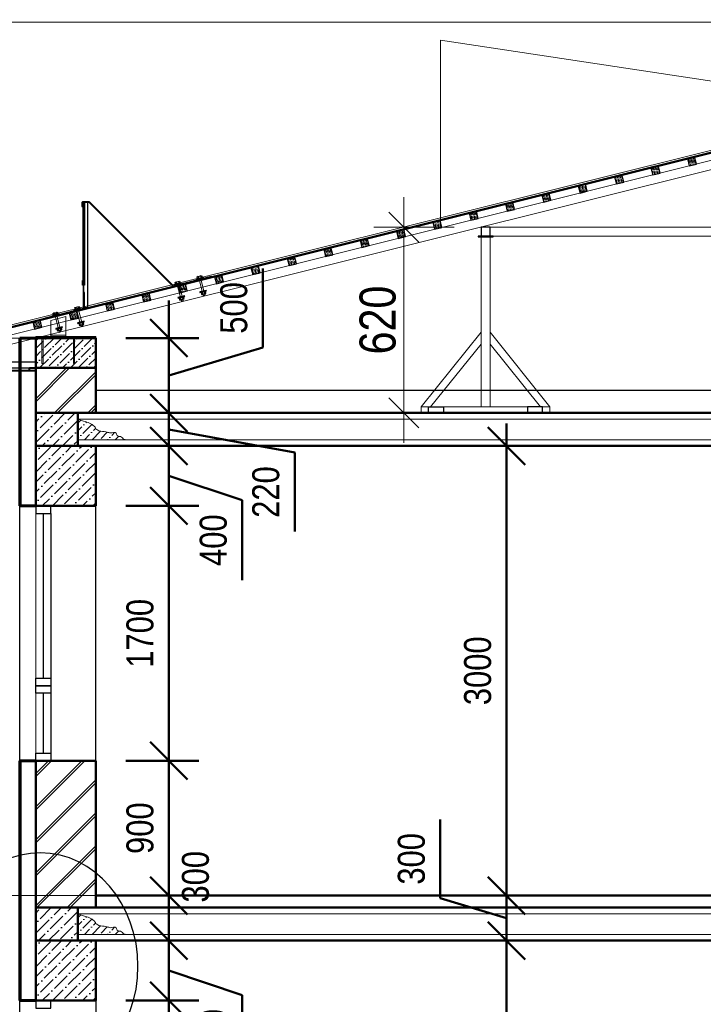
# Model space of a CAD drawing. Header units: millimetres. Extents: x -257011 to 237647566, y 2784933 to 6706507.
# Tile 104 of 256: x 9325433 to 9338241, y 5038194 to 5056645. Entities that reach past the tile are written whole.
import ezdxf

# ---------------------------------------------------------------- set-up
doc = ezdxf.new("R2010")
doc.units = ezdxf.units.MM
doc.header["$LTSCALE"] = 1000
doc.header["$PDMODE"] = 32
doc.header["$PDSIZE"] = 0.3
doc.linetypes.add('ACAD_ISO03W100', pattern=[30, 12, -18])
doc.linetypes.add('HIDDEN', pattern=[0.375, 0.25, -0.125])
doc.layers.add('.', color=7, linetype='Continuous', lineweight=15)
doc.layers.add('AR_metall_0.3', color=170, linetype='Continuous', lineweight=30)
doc.layers.add('A3 pdf uchun', color=7, linetype='Continuous')
doc.layers.add('kcd_tx', color=7, linetype='Continuous')
doc.styles.add('Arial Gyr', font='arial.ttf')
doc.styles.get("Standard").update_dxf_attribs({"font": 'ARIALN.TTF'})
doc.dimstyles.new('Copy of 9580548', dxfattribs={"dimtxt": 300, "dimasz": 250, "dimexe": 200, "dimexo": 200, "dimgap": 100, "dimtad": 1, "dimdec": 0, "dimtxsty": 'Arial Gyr', "dimblk": 'OBLIQUE', "dimcen": 5, "dimdle": 150, "dimadec": 0, "dimazin": 0, "dimtfac": 1, "dimtdec": 0, "dimtmove": 0, "dimatfit": 1, "dimldrblk": 'OBLIQUE', "dimfxl": 0, "dimarcsym": 0})
doc.dimstyles.new('Санжар', dxfattribs={"dimtxt": 240, "dimasz": 200, "dimexe": 200, "dimexo": 200, "dimgap": 50, "dimtad": 1, "dimdec": 0, "dimtxsty": 'Standard', "dimblk": 'OBLIQUE', "dimcen": 2.5, "dimdle": 200, "dimclrd": 152, "dimclre": 152, "dimclrt": 152, "dimadec": 0, "dimazin": 0, "dimtfac": 1, "dimtdec": 0, "dimtmove": 0, "dimatfit": 3, "dimldrblk": 'OBLIQUE', "dimfxl": 0, "dimlwd": 0, "dimlwe": 0, "dimarcsym": 0})
pattern_1 = [(45, (9331220.234, 5084076.497), (19.293519, 70.742903), [90.950521, -18.190104, 0, -18.190104])]

# ---------------------------------------------------------------- blocks, each defined once
blk = doc.blocks.new('tsreser')
at = {"layer": '.', "lineweight": 9, "true_color": 0xcd6928}
h = blk.add_hatch(dxfattribs=at)
h.set_pattern_fill('ДЕРЕВО ВДОЛЬ ВОЛОКОН', color=32, scale=2, pattern_type=2)
h.set_pattern_definition([(51.3402, (0, 0), (-20.00000238, 2.4e-07), [12.4939, -115.5686]), (59.0362, (7.805, 9.756), (20.00000379, -1.174e-05), [6.96452, -109.6546]), (68.1986, (11.388, 15.728), (20.00000814, 7.03e-06), [16.1864, -91.5168]), (78.6901, (17.4, 30.757), (20.00000583, 7.41e-06), [10.32212, -91.6582]), (90, (19.424, 40.878), (-20, 1e-15), [18.24302, -81.757]), (281.3099, (17.4, 69.243), (20.00000583, -7.41e-06), [10.32212, -91.6582]), (291.8014, (11.388, 84.272), (20.00000814, -7.03e-06), [16.1864, -91.5168]), (300.9638, (7.805, 90.244), (20.00000379, 1.174e-05), [6.96452, -109.6546]), (308.6598, (0, 100), (-20.00000238, -2.4e-07), [12.4939, -115.5686])])
h.paths.add_polyline_path([(2611922, 1750219), (2612019, 1750243), (2611995, 1750340), (2611898, 1750316)])
at = {"layer": 'A3 pdf uchun', "color": 32, "lineweight": 30, "true_color": 0xcd6928, "elevation": 0}
blk.add_lwpolyline([(2611898, 1750316), (2611922, 1750219), (2612019, 1750243), (2611995, 1750340), (2611898, 1750316)], dxfattribs=at)
blk = doc.blocks.new('*U1919')
at = {"layer": 'A3 pdf uchun', "color": 18, "lineweight": 30, "true_color": 0x000000, "xscale": 0.5, "yscale": 0.5, "zscale": 0.5, "rotation": 346}
blk.add_blockref('tsreser', (-1478901.5, -533199.5, 0), dxfattribs=at)
blk = doc.blocks.new('*U1922')
at = {"color": 0, "linetype": 'ByBlock', "lineweight": -2, "transparency": 16777216}
for p in [(500, 0), (750, 0), (1000, 0), (1250, 0), (1500, 0), (1750, 0), (2000, 0), (2250, 0), (2500, 0), (2750, 0), (3000, 0), (3250, 0), (3500, 0), (3750, 0), (4000, 0), (4250, 0), (4500, 0), (4750, 0), (5000, 0)]:
    blk.add_blockref('*U1919', p, dxfattribs=at)
blk = doc.blocks.new('_Oblique')
at = {"color": 0, "linetype": 'ByBlock', "lineweight": -2}
blk.add_line((-0.5, -0.5), (0.5, 0.5), dxfattribs=at)
blk = doc.blocks.new('*D1879')
at = {"layer": 'Defpoints', "color": 0, "lineweight": 50, "transparency": 16777216}
for p in [(10024760.9, 5085512.5), (10025298.2, 5085512.5), (10025029.9, 5084272.8, 0)]:
    blk.add_point(p, dxfattribs=at)
at = {"layer": 'kcd_tx', "lineweight": 0, "transparency": 16777216}
for p, q in [((10024760.9, 5084072.8), (10024760.9, 5085712.5)), ((10025098.2, 5085512.5), (10024560.9, 5085512.5)), ((10024829.9, 5084272.8), (10024560.9, 5084272.8))]:
    blk.add_line(p, q, dxfattribs=at)
at = {"layer": 'kcd_tx', "lineweight": 0, "transparency": 16777216, "xscale": 200, "yscale": 200, "zscale": 200}
for p, rotation in [((10024760.9, 5085512.5), 90), ((10024760.9, 5084272.8), 270)]:
    blk.add_blockref('_Oblique', p, dxfattribs=dict(at, rotation=rotation))
at = {"layer": 'kcd_tx', "lineweight": 0, "transparency": 16777216, "insert": (10024588.3, 5084892.7), "char_height": 240, "attachment_point": 5, "rotation": 90, "bg_fill": 3, "box_fill_scale": 1.1, "bg_fill_color": 256, "bg_fill_true_color": 13158600, "bg_fill_transparency": 0}
blk.add_mtext('620', dxfattribs=at)
blk = doc.blocks.new('fsdfs')
at = {"layer": 'AR_metall_0.3', "lineweight": 5}
h = blk.add_hatch(dxfattribs=at)
h.set_pattern_fill('ANSI31', color=256, scale=0.2, style=0)
h.set_pattern_definition([(45, (1407518.07565, 570053.6693), (-0.449012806, 0.449012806), [])])
h.paths.add_polyline_path([(1593034.2, 528835.5), (1593030.2, 528835.5), (1593030.2, 528865.5), (1593034.2, 528865.5)])
h = blk.add_hatch(dxfattribs=at)
h.set_pattern_fill('ANSI31', color=256, scale=5, style=0)
h.set_pattern_definition([(45, (602309.331, 751369.397), (-11.22532015, 11.22532015), [])])
h.paths.add_polyline_path([(1593044.2, 528865.5), (1593044.2, 528315.5), (1593034.2, 528315.5), (1593034.2, 528865.5)])
h = blk.add_hatch(dxfattribs=at)
h.set_pattern_fill('ANSI31', color=256, scale=0.2, style=0)
h.set_pattern_definition([(45, (1407518.07565, 569533.6693), (-0.449012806, 0.449012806), [])])
h.paths.add_polyline_path([(1593030.2, 528315.5), (1593034.2, 528315.5), (1593034.2, 528345.5), (1593030.2, 528345.5)])
at = {"layer": 'AR_metall_0.3'}
for p, q in [((1593026.2, 528865.5), (1593026.2, 528839.5)), ((1593030.2, 528839.5), (1593026.2, 528839.5)), ((1593073.7, 528869.5), (1593030.2, 528869.5)), ((1593073.7, 528865.5), (1593030.2, 528865.5)), ((1593030.2, 528865.5), (1593030.2, 528839.5)), ((1593038.2, 528165.5), (1593038.2, 528865.5)), ((1593075.1, 528864.9), (1593631.6, 528308.4)), ((1593078, 528867.8), (1593634.5, 528311.3)), ((1593887, 528371.4), (1593640.2, 528309.7)), ((1593887.9, 528367.5), (1593641.1, 528305.8)), ((1593800.6, 528369.7), (1593797.5, 528371.6)), ((1593800.6, 528369.7), (1593802.4, 528372.8)), ((1593818, 528374.1), (1593814.9, 528376)), ((1593818, 528374.1), (1593819.9, 528377.2)), ((1593888, 528367.5), (1593887, 528371.4)), ((1593655.1, 528333), (1593652.1, 528334.8)), ((1593655.1, 528333), (1593657, 528336)), ((1593672.6, 528337.4), (1593669.5, 528339.2)), ((1593672.6, 528337.4), (1593674.4, 528340.5)), ((1593042.2, 528265.5), (1593038.2, 528265.5)), ((1593038.2, 528161.1), (1593038.2, 528265.5)), ((1593042.2, 528161.1), (1593042.2, 528265.5)), ((1593829.4, 528255.8), (1593827.5, 528252.7)), ((1593829.4, 528255.8), (1593832.4, 528254)), ((1593846.8, 528260.2), (1593845, 528257.2)), ((1593846.8, 528260.2), (1593849.9, 528258.4)), ((1593002.6, 528168), (1592999.6, 528169.9)), ((1593002.6, 528168), (1593004.5, 528171.1)), ((1593683.9, 528219.1), (1593682.1, 528216)), ((1593683.9, 528219.1), (1593687, 528217.2)), ((1593701.4, 528223.5), (1593699.6, 528220.4)), ((1593701.4, 528223.5), (1593704.5, 528221.6)), ((1593036.7, 528159.1), (1592779.9, 528094.2)), ((1593037.7, 528155.3), (1592780.9, 528090.4)), ((1592839.8, 528126.9), (1592836.7, 528128.7)), ((1592839.8, 528126.9), (1592841.6, 528129.9)), ((1592857.2, 528131.3), (1592854.1, 528133.1)), ((1592857.2, 528131.3), (1592859, 528134.4)), ((1592985.2, 528163.6), (1592982.1, 528165.5)), ((1592985.2, 528163.6), (1592987, 528166.7)), ((1592779.9, 528094.2), (1592780.9, 528090.4)), ((1593014, 528049.7), (1593012.1, 528046.6)), ((1593014, 528049.7), (1593017, 528047.9)), ((1593031.4, 528054.1), (1593029.6, 528051.1)), ((1593031.4, 528054.1), (1593034.5, 528052.3)), ((1592868.5, 528013), (1592866.7, 528009.9)), ((1592868.5, 528013), (1592871.6, 528011.1)), ((1592886, 528017.4), (1592884.2, 528014.3)), ((1592886, 528017.4), (1592889.1, 528015.5))]:
    blk.add_line(p, q, dxfattribs=at)
at = {"layer": 'AR_metall_0.3', "lineweight": 30}
for p, q in [((1593800.6, 528369.7), (1593803.6, 528357.6)), ((1593818, 528374.1), (1593821.1, 528362.1)), ((1593655.1, 528333), (1593658.2, 528320.9)), ((1593672.6, 528337.4), (1593675.7, 528325.3)), ((1593701.4, 528223.5), (1593698.3, 528235.6)), ((1593829.4, 528255.8), (1593826.3, 528267.9)), ((1593846.8, 528260.2), (1593843.8, 528272.3)), ((1593683.9, 528219.1), (1593680.9, 528231.1)), ((1592839.8, 528126.9), (1592842.8, 528114.8)), ((1592857.2, 528131.3), (1592860.3, 528119.2)), ((1592985.2, 528163.6), (1592988.2, 528151.5)), ((1593002.6, 528168), (1593005.7, 528155.9)), ((1593014, 528049.7), (1593010.9, 528061.8)), ((1593031.4, 528054.1), (1593028.4, 528066.2)), ((1592868.5, 528013), (1592865.5, 528025)), ((1592886, 528017.4), (1592882.9, 528029.5))]:
    blk.add_line(p, q, dxfattribs=at)
at = {"layer": 'AR_metall_0.3'}
for points in [[(1593034.2, 528835.5), (1593030.2, 528835.5), (1593030.2, 528865.5), (1593034.2, 528865.5)], [(1593034.2, 528165.5), (1593066.2, 528165.5), (1593066.2, 528865.5), (1593034.2, 528865.5)], [(1593044.2, 528865.5), (1593044.2, 528315.5), (1593034.2, 528315.5), (1593034.2, 528865.5)], [(1593034.2, 528315.5), (1593030.2, 528315.5), (1593030.2, 528345.5), (1593034.2, 528345.5)], [(1593835.3, 528244.4), (1593847, 528247.3), (1593844.5, 528257), (1593832.9, 528254.1)], [(1593689.9, 528207.6), (1593701.6, 528210.6), (1593699.1, 528220.3), (1593687.5, 528217.3)], [(1593020, 528038.3), (1593031.6, 528041.2), (1593029.1, 528050.9), (1593017.5, 528048)], [(1592874.5, 528001.5), (1592886.2, 528004.5), (1592883.7, 528014.2), (1592872.1, 528011.2)]]:
    blk.add_lwpolyline(points, close=True, dxfattribs=at)
at = {"layer": 'AR_metall_0.3', "lineweight": 30}
for points in [[(1593823.2, 528378.1), (1593826.9, 528363.5), (1593797.8, 528356.2), (1593794.1, 528370.7)], [(1593688.7, 528328.6), (1593689.8, 528324.2), (1593646.2, 528313.2), (1593645.1, 528317.6)], [(1593677.8, 528341.3), (1593681.5, 528326.8), (1593652.4, 528319.4), (1593648.7, 528334)], [(1593834.2, 528365.4), (1593835.3, 528361), (1593791.6, 528350), (1593790.5, 528354.3)], [(1593711.4, 528238.9), (1593710.3, 528243.2), (1593666.7, 528232.2), (1593667.8, 528227.8)], [(1593707.8, 528222.5), (1593704.2, 528237), (1593675.1, 528229.7), (1593678.7, 528215.1)], [(1593856.8, 528275.6), (1593855.7, 528280), (1593812.1, 528269), (1593813.2, 528264.6)], [(1593853.3, 528259.2), (1593849.6, 528273.8), (1593820.5, 528266.4), (1593824.2, 528251.9)], [(1593007.8, 528172), (1593011.5, 528157.4), (1592982.4, 528150.1), (1592978.7, 528164.6)], [(1592873.3, 528122.5), (1592874.5, 528118.1), (1592830.8, 528107.1), (1592829.7, 528111.5)], [(1592862.4, 528135.2), (1592866.1, 528120.7), (1592837, 528113.3), (1592833.3, 528127.9)], [(1593018.8, 528159.3), (1593019.9, 528154.9), (1592976.2, 528143.9), (1592975.1, 528148.2)], [(1593041.5, 528069.5), (1593040.4, 528073.9), (1592996.7, 528062.9), (1592997.8, 528058.5)], [(1593037.9, 528053.1), (1593034.2, 528067.7), (1593005.1, 528060.3), (1593008.8, 528045.8)], [(1592896, 528032.8), (1592894.9, 528037.1), (1592851.3, 528026.1), (1592852.4, 528021.7)], [(1592892.4, 528016.4), (1592888.8, 528030.9), (1592859.7, 528023.6), (1592863.3, 528009)]]:
    blk.add_lwpolyline(points, close=True, dxfattribs=at)
at = {"layer": 'AR_metall_0.3', "linetype": 'HIDDEN', "lineweight": 15, "ltscale": 5}
for points in [[(1593699.1, 528220.3), (1593673.8, 528320.2), (1593662.2, 528317.3), (1593687.5, 528217.3)], [(1593844.5, 528257), (1593819.3, 528357), (1593807.6, 528354), (1593832.9, 528254.1)], [(1592883.7, 528014.2), (1592858.5, 528114.1), (1592846.8, 528111.2), (1592872.1, 528011.2)], [(1593029.1, 528050.9), (1593003.9, 528150.9), (1592992.2, 528147.9), (1593017.5, 528048)]]:
    blk.add_lwpolyline(points, close=True, dxfattribs=at)
at = {"layer": 'AR_metall_0.3'}
for centre, radius, start, end in [((1593030.2, 528865.5), 4, 90, 180), ((1593073.7, 528863.5), 6, 45, 90), ((1593073.7, 528863.5), 2, 45, 90), ((1593638.7, 528315.5), 10, 225, 284.03624), ((1593638.7, 528315.5), 6, 225, 284.03624), ((1593036.2, 528161.1), 2, 284.18513, 0), ((1593036.2, 528161.1), 6, 284.18513, 0)]:
    blk.add_arc(centre, radius, start, end, dxfattribs=at)
blk = doc.blocks.new('*D1845')
at = {"color": 0, "lineweight": -2, "ltscale": 100, "transparency": 16777216}
for p, q in [((10023194.6, 5078502.8), (10023194.6, 5080502.8)), ((10022906.6, 5080352.8), (10023394.6, 5080352.8)), ((10022906.6, 5078652.8), (10023394.6, 5078652.8))]:
    blk.add_line(p, q, dxfattribs=at)
at = {"layer": 'Defpoints', "color": 0, "lineweight": 50, "ltscale": 100, "transparency": 16777216}
for p in [(10022706.6, 5080352.8), (10023194.6, 5080352.8), (10022706.6, 5078652.8)]:
    blk.add_point(p, dxfattribs=at)
at = {"color": 0, "lineweight": -2, "ltscale": 100, "transparency": 16777216, "xscale": 250, "yscale": 250, "zscale": 250}
for p, rotation in [((10023194.6, 5080352.8), 90), ((10023194.6, 5078652.8), 270)]:
    blk.add_blockref('_Oblique', p, dxfattribs=dict(at, rotation=rotation))
at = {"color": 0, "ltscale": 100, "transparency": 16777216, "insert": (10023002.7, 5079502.8), "char_height": 180, "attachment_point": 5, "rotation": 90}
blk.add_mtext('1700', dxfattribs=at)
blk = doc.blocks.new('*D1846')
at = {"color": 0, "lineweight": -2, "ltscale": 100, "transparency": 16777216}
for p, q in [((10023194.6, 5080752.8), (10023194.6, 5081002.8)), ((10022906.6, 5080752.8), (10023394.6, 5080752.8)), ((10023194.6, 5080352.8), (10023194.6, 5080752.8)), ((10023194.6, 5080352.8), (10023194.6, 5080752.8)), ((10023194.6, 5080552.8), (10023683.6, 5080389.9)), ((10023683.6, 5080389.9), (10023683.6, 5079858.4)), ((10022906.6, 5080352.8), (10023394.6, 5080352.8)), ((10023194.6, 5080352.8), (10023194.6, 5080102.8))]:
    blk.add_line(p, q, dxfattribs=at)
at = {"layer": 'Defpoints', "color": 0, "lineweight": 50, "ltscale": 100, "transparency": 16777216}
for p in [(10022706.6, 5080752.8), (10023194.6, 5080752.8), (10022706.6, 5080352.8)]:
    blk.add_point(p, dxfattribs=at)
at = {"color": 0, "lineweight": -2, "ltscale": 100, "transparency": 16777216, "xscale": 250, "yscale": 250, "zscale": 250}
for p, rotation in [((10023194.6, 5080752.8), 270), ((10023194.6, 5080352.8), 90)]:
    blk.add_blockref('_Oblique', p, dxfattribs=dict(at, rotation=rotation))
at = {"color": 0, "ltscale": 100, "transparency": 16777216, "insert": (10023491.7, 5080124.1), "char_height": 180, "attachment_point": 5, "rotation": 90}
blk.add_mtext('400', dxfattribs=at)
blk = doc.blocks.new('*D1847')
at = {"color": 0, "lineweight": -2, "ltscale": 100, "transparency": 16777216}
for p, q in [((10023194.6, 5081052.8), (10023194.6, 5081302.8)), ((10022906.6, 5081052.8), (10023394.6, 5081052.8)), ((10023194.6, 5080752.8), (10023194.6, 5081052.8)), ((10022906.6, 5080752.8), (10023394.6, 5080752.8)), ((10023194.6, 5080752.8), (10023194.6, 5080502.8))]:
    blk.add_line(p, q, dxfattribs=at)
at = {"layer": 'Defpoints', "color": 0, "lineweight": 50, "ltscale": 100, "transparency": 16777216}
for p in [(10022706.6, 5081052.8), (10023194.6, 5081052.8), (10022706.6, 5080752.8, 0)]:
    blk.add_point(p, dxfattribs=at)
at = {"color": 0, "lineweight": -2, "ltscale": 100, "transparency": 16777216, "xscale": 250, "yscale": 250, "zscale": 250}
for p, rotation in [((10023194.6, 5081052.8), 270), ((10023194.6, 5080752.8), 90)]:
    blk.add_blockref('_Oblique', p, dxfattribs=dict(at, rotation=rotation))
at = {"color": 0, "ltscale": 100, "transparency": 16777216, "insert": (10023372.7, 5081178.6), "char_height": 180, "attachment_point": 5, "rotation": 90}
blk.add_mtext('300', dxfattribs=at)
blk = doc.blocks.new('*D1848')
at = {"color": 0, "lineweight": -2, "ltscale": 100, "transparency": 16777216}
for p, q in [((10023194.6, 5081052.8), (10023194.6, 5081302.8)), ((10022906.6, 5081052.8), (10023394.6, 5081052.8)), ((10023194.6, 5080752.8), (10023194.6, 5081052.8)), ((10022906.6, 5080752.8), (10023394.6, 5080752.8)), ((10023194.6, 5080752.8), (10023194.6, 5080502.8))]:
    blk.add_line(p, q, dxfattribs=at)
at = {"layer": 'Defpoints', "color": 0, "lineweight": 50, "ltscale": 100, "transparency": 16777216}
for p in [(10022706.6, 5081052.8), (10023194.6, 5081052.8), (10022706.6, 5080752.8, 0)]:
    blk.add_point(p, dxfattribs=at)
at = {"color": 0, "lineweight": -2, "ltscale": 100, "transparency": 16777216, "xscale": 250, "yscale": 250, "zscale": 250}
for p, rotation in [((10023194.6, 5081052.8), 270), ((10023194.6, 5080752.8), 90)]:
    blk.add_blockref('_Oblique', p, dxfattribs=dict(at, rotation=rotation))
at = {"color": 0, "ltscale": 100, "transparency": 16777216, "insert": (10023372.7, 5081178.6), "char_height": 180, "attachment_point": 5, "rotation": 90}
blk.add_mtext('300', dxfattribs=at)
blk = doc.blocks.new('*D1849')
at = {"color": 0, "lineweight": -2, "ltscale": 100, "transparency": 16777216}
for p, q in [((10023194.6, 5080902.8), (10023194.6, 5082102.8)), ((10022906.6, 5081952.8), (10023394.6, 5081952.8)), ((10022906.6, 5081052.8), (10023394.6, 5081052.8))]:
    blk.add_line(p, q, dxfattribs=at)
at = {"layer": 'Defpoints', "color": 0, "lineweight": 50, "ltscale": 100, "transparency": 16777216}
for p in [(10022706.6, 5081952.8), (10023194.6, 5081952.8), (10022706.6, 5081052.8)]:
    blk.add_point(p, dxfattribs=at)
at = {"color": 0, "lineweight": -2, "ltscale": 100, "transparency": 16777216, "xscale": 250, "yscale": 250, "zscale": 250}
for p, rotation in [((10023194.6, 5081952.8), 90), ((10023194.6, 5081052.8), 270)]:
    blk.add_blockref('_Oblique', p, dxfattribs=dict(at, rotation=rotation))
at = {"color": 0, "ltscale": 100, "transparency": 16777216, "insert": (10023002.7, 5081502.8), "char_height": 180, "attachment_point": 5, "rotation": 90}
blk.add_mtext('900', dxfattribs=at)
blk = doc.blocks.new('*D1850')
at = {"color": 0, "lineweight": -2, "ltscale": 100, "transparency": 16777216}
for p, q in [((10023194.6, 5081802.8), (10023194.6, 5083802.8)), ((10022906.6, 5083652.8), (10023394.6, 5083652.8)), ((10022906.6, 5081952.8), (10023394.6, 5081952.8))]:
    blk.add_line(p, q, dxfattribs=at)
at = {"layer": 'Defpoints', "color": 0, "lineweight": 50, "ltscale": 100, "transparency": 16777216}
for p in [(10022706.6, 5083652.8), (10023194.6, 5083652.8), (10022706.6, 5081952.8)]:
    blk.add_point(p, dxfattribs=at)
at = {"color": 0, "lineweight": -2, "ltscale": 100, "transparency": 16777216, "xscale": 250, "yscale": 250, "zscale": 250}
for p, rotation in [((10023194.6, 5083652.8), 90), ((10023194.6, 5081952.8), 270)]:
    blk.add_blockref('_Oblique', p, dxfattribs=dict(at, rotation=rotation))
at = {"color": 0, "ltscale": 100, "transparency": 16777216, "insert": (10023002.7, 5082802.8), "char_height": 180, "attachment_point": 5, "rotation": 90}
blk.add_mtext('1700', dxfattribs=at)
blk = doc.blocks.new('*D1851')
at = {"color": 0, "lineweight": -2, "ltscale": 100, "transparency": 16777216}
for p, q in [((10023194.6, 5084052.8), (10023194.6, 5084302.8)), ((10022906.6, 5084052.8), (10023394.6, 5084052.8)), ((10023194.6, 5083652.8), (10023194.6, 5084052.8)), ((10023194.6, 5083652.8), (10023194.6, 5084052.8)), ((10023194.6, 5083852.8), (10023683.6, 5083689.9)), ((10023683.6, 5083689.9), (10023683.6, 5083158.4)), ((10022906.6, 5083652.8), (10023394.6, 5083652.8)), ((10023194.6, 5083652.8), (10023194.6, 5083402.8))]:
    blk.add_line(p, q, dxfattribs=at)
at = {"layer": 'Defpoints', "color": 0, "lineweight": 50, "ltscale": 100, "transparency": 16777216}
for p in [(10022706.6, 5084052.8), (10023194.6, 5084052.8), (10022706.6, 5083652.8)]:
    blk.add_point(p, dxfattribs=at)
at = {"color": 0, "lineweight": -2, "ltscale": 100, "transparency": 16777216, "xscale": 250, "yscale": 250, "zscale": 250}
for p, rotation in [((10023194.6, 5084052.8), 270), ((10023194.6, 5083652.8), 90)]:
    blk.add_blockref('_Oblique', p, dxfattribs=dict(at, rotation=rotation))
at = {"color": 0, "ltscale": 100, "transparency": 16777216, "insert": (10023491.7, 5083424.1), "char_height": 180, "attachment_point": 5, "rotation": 90}
blk.add_mtext('400', dxfattribs=at)
blk = doc.blocks.new('*D1852')
at = {"color": 0, "lineweight": -2, "ltscale": 100, "transparency": 16777216}
for p, q in [((10023194.6, 5084272.8), (10023194.6, 5084522.8)), ((10022906.6, 5084272.8), (10023394.6, 5084272.8)), ((10023194.6, 5084052.8), (10023194.6, 5084272.8)), ((10023194.6, 5084052.8), (10023194.6, 5084272.8)), ((10023194.6, 5084162.8), (10024033.9, 5084009.3)), ((10022906.6, 5084052.8), (10023394.6, 5084052.8)), ((10023194.6, 5084052.8), (10023194.6, 5083802.8)), ((10024033.9, 5084009.3), (10024033.9, 5083481.2))]:
    blk.add_line(p, q, dxfattribs=at)
at = {"layer": 'Defpoints', "color": 0, "lineweight": 50, "ltscale": 100, "transparency": 16777216}
for p in [(10022706.6, 5084272.8, 0), (10023194.6, 5084272.8), (10022706.6, 5084052.8)]:
    blk.add_point(p, dxfattribs=at)
at = {"color": 0, "lineweight": -2, "ltscale": 100, "transparency": 16777216, "xscale": 250, "yscale": 250, "zscale": 250}
for p, rotation in [((10023194.6, 5084272.8), 270), ((10023194.6, 5084052.8), 90)]:
    blk.add_blockref('_Oblique', p, dxfattribs=dict(at, rotation=rotation))
at = {"color": 0, "ltscale": 100, "transparency": 16777216, "insert": (10023842, 5083745.3), "char_height": 180, "attachment_point": 5, "rotation": 90}
blk.add_mtext('220', dxfattribs=at)
blk = doc.blocks.new('*D1853')
at = {"color": 0, "lineweight": -2, "ltscale": 100, "transparency": 16777216}
for p, q in [((10023820.3, 5084710.5), (10023820.3, 5085236.2)), ((10023194.6, 5084772.8), (10023194.6, 5085022.8)), ((10022906.6, 5084772.8), (10023394.6, 5084772.8)), ((10023194.6, 5084272.8), (10023194.6, 5084772.8)), ((10023194.6, 5084272.8), (10023194.6, 5084772.8)), ((10023194.6, 5084522.8), (10023820.3, 5084710.5)), ((10022906.6, 5084272.8), (10023394.6, 5084272.8)), ((10023194.6, 5084272.8), (10023194.6, 5084022.8))]:
    blk.add_line(p, q, dxfattribs=at)
at = {"layer": 'Defpoints', "color": 0, "lineweight": 50, "ltscale": 100, "transparency": 16777216}
for p in [(10022706.6, 5084772.8, 0), (10023194.6, 5084772.8), (10022706.6, 5084272.8, 0)]:
    blk.add_point(p, dxfattribs=at)
at = {"color": 0, "lineweight": -2, "ltscale": 100, "transparency": 16777216, "xscale": 250, "yscale": 250, "zscale": 250}
for p, rotation in [((10023194.6, 5084772.8), 270), ((10023194.6, 5084272.8), 90)]:
    blk.add_blockref('_Oblique', p, dxfattribs=dict(at, rotation=rotation))
at = {"color": 0, "ltscale": 100, "transparency": 16777216, "insert": (10023628.4, 5084973.4), "char_height": 180, "attachment_point": 5, "rotation": 90}
blk.add_mtext('500', dxfattribs=at)
blk = doc.blocks.new('*D1858')
at = {"color": 0, "lineweight": -2, "ltscale": 100, "transparency": 16777216}
for p, q in [((10025446.7, 5077602.8), (10025446.7, 5080902.8)), ((10025649.6, 5080752.8), (10025246.7, 5080752.8)), ((10025710.7, 5077752.8), (10025246.7, 5077752.8))]:
    blk.add_line(p, q, dxfattribs=at)
at = {"layer": 'Defpoints', "color": 0, "lineweight": 50, "ltscale": 100, "transparency": 16777216}
for p in [(10025446.7, 5080752.8), (10025849.6, 5080752.8), (10025910.7, 5077752.8)]:
    blk.add_point(p, dxfattribs=at)
at = {"color": 0, "lineweight": -2, "ltscale": 100, "transparency": 16777216, "xscale": 250, "yscale": 250, "zscale": 250}
for p, rotation in [((10025446.7, 5080752.8), 90), ((10025446.7, 5077752.8), 270)]:
    blk.add_blockref('_Oblique', p, dxfattribs=dict(at, rotation=rotation))
at = {"color": 0, "ltscale": 100, "transparency": 16777216, "insert": (10025254.8, 5079252.8), "char_height": 180, "attachment_point": 5, "rotation": 90}
blk.add_mtext('3000', dxfattribs=at)
blk = doc.blocks.new('*D1859')
at = {"color": 0, "lineweight": -2, "ltscale": 100, "transparency": 16777216}
for p, q in [((10025004.8, 5081035.4), (10025004.8, 5081561)), ((10025446.7, 5081052.8), (10025446.7, 5081302.8)), ((10025446.7, 5080902.8), (10025004.8, 5081035.4)), ((10025674.1, 5081052.8), (10025246.7, 5081052.8)), ((10025446.7, 5080752.8), (10025446.7, 5081052.8)), ((10025446.7, 5080752.8), (10025446.7, 5081052.8)), ((10025649.6, 5080752.8), (10025246.7, 5080752.8)), ((10025446.7, 5080752.8), (10025446.7, 5080502.8))]:
    blk.add_line(p, q, dxfattribs=at)
at = {"layer": 'Defpoints', "color": 0, "lineweight": 50, "ltscale": 100, "transparency": 16777216}
for p in [(10025446.7, 5081052.8), (10025874.1, 5081052.8), (10025849.6, 5080752.8)]:
    blk.add_point(p, dxfattribs=at)
at = {"color": 0, "lineweight": -2, "ltscale": 100, "transparency": 16777216, "xscale": 250, "yscale": 250, "zscale": 250}
for p, rotation in [((10025446.7, 5081052.8), 270), ((10025446.7, 5080752.8), 90)]:
    blk.add_blockref('_Oblique', p, dxfattribs=dict(at, rotation=rotation))
at = {"color": 0, "ltscale": 100, "transparency": 16777216, "insert": (10024812.8, 5081298.2), "char_height": 180, "attachment_point": 5, "rotation": 90}
blk.add_mtext('300', dxfattribs=at)
blk = doc.blocks.new('*D1860')
at = {"color": 0, "lineweight": -2, "ltscale": 100, "transparency": 16777216}
for p, q in [((10025446.7, 5080902.8), (10025446.7, 5084202.8)), ((10025723.3, 5084052.8), (10025246.7, 5084052.8)), ((10025674.1, 5081052.8), (10025246.7, 5081052.8))]:
    blk.add_line(p, q, dxfattribs=at)
at = {"layer": 'Defpoints', "color": 0, "lineweight": 50, "ltscale": 100, "transparency": 16777216}
for p in [(10025446.7, 5084052.8), (10025923.3, 5084052.8), (10025874.1, 5081052.8)]:
    blk.add_point(p, dxfattribs=at)
at = {"color": 0, "lineweight": -2, "ltscale": 100, "transparency": 16777216, "xscale": 250, "yscale": 250, "zscale": 250}
for p, rotation in [((10025446.7, 5084052.8), 90), ((10025446.7, 5081052.8), 270)]:
    blk.add_blockref('_Oblique', p, dxfattribs=dict(at, rotation=rotation))
at = {"color": 0, "ltscale": 100, "transparency": 16777216, "insert": (10025254.8, 5082552.8), "char_height": 180, "attachment_point": 5, "rotation": 90}
blk.add_mtext('3000', dxfattribs=at)
blk = doc.blocks.new('fjmhk')
at = {"true_color": 0x000000}
h = blk.add_hatch(dxfattribs=at)
h.set_pattern_fill('ANSI36', color=18, scale=11.458333)
h.set_pattern_definition([(45, (9873935.58, 5079376.194), (19.293519, 70.742903), [90.950521, -18.190104, 0, -18.190104])])
h.paths.add_polyline_path([(10022706.6, 5084772.8), (10022306.6, 5084772.8), (10022306.6, 5084572.8), (10022706.6, 5084572.8)])
at = {"ltscale": 100}
h = blk.add_hatch(dxfattribs=at)
h.set_pattern_fill('JIS_LC_8A', color=256, scale=20, style=0)
h.set_pattern_definition([(45, (8573848.6, 3907478.28), (-110.308658, 110.308658), []), (45, (8573868.6, 3907478.28), (-110.308658, 110.308658), [])])
h.paths.add_polyline_path([(10022306.6, 5084272.8), (10022306.6, 5084572.8), (10022526.6, 5084572.8), (10022526.6, 5084272.8)])
h.paths.add_polyline_path([(10022706.6, 5084272.8), (10022526.6, 5084272.8), (10022526.6, 5084572.8), (10022706.6, 5084572.8)])
h = blk.add_hatch(dxfattribs=at)
h.set_pattern_fill('ANSI36', color=256, scale=15, style=0)
h.set_pattern_definition([(45, (8617357.133, 4267414.524), (25.2569703, 92.6088912), [119.0625, -23.8125, 0, -23.8125])])
h.paths.add_polyline_path([(10022306.6, 5084272.8), (10022306.6, 5084052.8), (10022587, 5084052.8), (10022587, 5084272.8)])
at = {"lineweight": 0, "true_color": 0x000000}
h = blk.add_hatch(dxfattribs=at)
h.set_pattern_fill('ANSI36', color=18, scale=11.458333)
h.set_pattern_definition(pattern_1)
edge = h.paths.add_edge_path()
edge.add_spline(control_points=[(10022909, 5084094.4), (10022902.1, 5084095.6), (10022889.8, 5084097.8), (10022877.7, 5084119), (10022848.1, 5084113.7), (10022843.6, 5084150.2), (10022807.8, 5084133.5), (10022777.5, 5084149.2), (10022746, 5084147.8), (10022714.2, 5084156.8), (10022693.9, 5084194.3), (10022644.4, 5084213.6), (10022604.1, 5084226), (10022587, 5084231.2)], knot_values=[0, 0, 0, 0, 20.006118, 35.360315, 67.176322, 82.953575, 122.263284, 143.196427, 185.415029, 215.494812, 234.618867, 308.543846, 362.860821, 362.860821, 362.860821, 362.860821], degree=3, periodic=0)
edge.add_line((10022587, 5084231.2), (10022587, 5084094.4))
edge.add_line((10022587, 5084094.4), (10022909, 5084094.4))
h = blk.add_hatch(dxfattribs=at)
h.set_pattern_fill('ANSI36', color=18, scale=11.458333)
h.set_pattern_definition(pattern_1)
edge = h.paths.add_edge_path()
edge.add_spline(control_points=[(10022909, 5084094.4), (10022902.1, 5084095.6), (10022889.8, 5084097.8), (10022877.7, 5084119), (10022848.1, 5084113.7), (10022843.6, 5084150.2), (10022807.8, 5084133.5), (10022777.5, 5084149.2), (10022746, 5084147.8), (10022714.2, 5084156.8), (10022693.9, 5084194.3), (10022644.4, 5084213.6), (10022604.1, 5084226), (10022587, 5084231.2)], knot_values=[0, 0, 0, 0, 20.006118, 35.360315, 67.176322, 82.953575, 122.263284, 143.196427, 185.415029, 215.494812, 234.618867, 308.543846, 362.860821, 362.860821, 362.860821, 362.860821], degree=3, periodic=0)
edge.add_line((10022587, 5084231.2), (10022587, 5084094.4))
edge.add_line((10022587, 5084094.4), (10022909, 5084094.4))
at = {"ltscale": 100}
h = blk.add_hatch(dxfattribs=at)
h.set_pattern_fill('ANSI36', color=256, scale=15, style=0)
h.set_pattern_definition([(45, (9136785.94, 4403210.933), (25.2569703, 92.6088912), [119.0625, -23.8125, 0, -23.8125])])
h.paths.add_polyline_path([(10022706.6, 5084052.8), (10022306.6, 5084052.8), (10022306.6, 5083652.8), (10022706.6, 5083652.8)])
h = blk.add_hatch(dxfattribs=at)
h.set_pattern_fill('JIS_LC_8A', color=256, scale=20, style=0)
h.set_pattern_definition([(45, (10024118.65, 3849534.68), (-110.308658, 110.308658), []), (45, (10024138.65, 3849534.68), (-110.308658, 110.308658), [])])
h.paths.add_polyline_path([(10022706.6, 5081952.8), (10022306.6, 5081952.8), (10022306.6, 5080972.8), (10022706.6, 5080972.8)])
h = blk.add_hatch(dxfattribs=at)
h.set_pattern_fill('ANSI36', color=256, scale=15, style=0)
h.set_pattern_definition([(45, (8578604.757, 4264114.524), (25.2569703, 92.6088912), [119.0625, -23.8125, 0, -23.8125])])
h.paths.add_polyline_path([(10022586.6, 5080752.8), (10022586.6, 5080972.8), (10022306.6, 5080972.8), (10022306.6, 5080752.8)])
at = {"lineweight": 0, "true_color": 0x000000}
h = blk.add_hatch(dxfattribs=at)
h.set_pattern_fill('ANSI36', color=18, scale=11.458333)
h.set_pattern_definition([(45, (9331220.234, 5080776.497), (19.293519, 70.742903), [90.950521, -18.190104, 0, -18.190104])])
edge = h.paths.add_edge_path()
edge.add_spline(control_points=[(10022909, 5080794.4), (10022902.1, 5080795.6), (10022889.8, 5080797.8), (10022877.7, 5080819), (10022848.1, 5080813.7), (10022843.6, 5080850.2), (10022807.8, 5080833.5), (10022777.5, 5080849.2), (10022746, 5080847.8), (10022714.2, 5080856.8), (10022693.9, 5080894.3), (10022644.4, 5080913.6), (10022604.1, 5080926), (10022587, 5080931.2)], knot_values=[0, 0, 0, 0, 20.006118, 35.360315, 67.176322, 82.953575, 122.263284, 143.196427, 185.415029, 215.494812, 234.618867, 308.543846, 362.860821, 362.860821, 362.860821, 362.860821], degree=3, periodic=0)
edge.add_line((10022587, 5080931.2), (10022587, 5080794.4))
edge.add_line((10022587, 5080794.4), (10022909, 5080794.4))
at = {"ltscale": 100}
h = blk.add_hatch(dxfattribs=at)
h.set_pattern_fill('ANSI36', color=256, scale=15, style=0)
h.set_pattern_definition([(45, (9136785.94, 4399910.933), (25.2569703, 92.6088912), [119.0625, -23.8125, 0, -23.8125])])
h.paths.add_polyline_path([(10022706.6, 5080752.8), (10022306.6, 5080752.8), (10022306.6, 5080352.8), (10022706.6, 5080352.8)])
at = {"color": 252, "linetype": 'HIDDEN', "lineweight": 9, "ltscale": 800}
for p, q in [((10017225.5, 5086880.5, 0), (10041452.4, 5086880.5, 0)), ((10022306.6, 5084772.8, 0), (10017225.5, 5084772.8, 0)), ((10022706.6, 5081052.8, 0), (10017238, 5081052.8, 0))]:
    blk.add_line(p, q, dxfattribs=at)
at = {"color": 146, "lineweight": 9}
for p, q in [((10021676.1, 5084744.4, 0), (10030306.6, 5086896.3, 0)), ((10025006.6, 5086759.4, 0), (10028006.6, 5086307.4, 0))]:
    blk.add_line(p, q, dxfattribs=at)
at = {"color": 252, "lineweight": 60, "ltscale": 100}
for p, q in [((10022306.6, 5084772.8, 0), (10022199.6, 5084772.8, 0)), ((10022306.6, 5083652.8, 0), (10022199.6, 5083652.8, 0)), ((10022306.6, 5081952.8, 0), (10022199.6, 5081952.8, 0)), ((10022306.6, 5080352.8, 0), (10022199.6, 5080352.8, 0))]:
    blk.add_line(p, q, dxfattribs=at)
at = {"lineweight": 50, "ltscale": 100}
for p, q in [((10022306.6, 5084672.8), (10022306.6, 5083652.8)), ((10022706.6, 5084052.8), (10022706.6, 5083652.8)), ((10022306.6, 5081952.8), (10022306.6, 5080352.8)), ((10022706.6, 5081952.8), (10022706.6, 5080972.8)), ((10022586.6, 5080972.8), (10022586.6, 5080752.8)), ((10022706.6, 5080752.8), (10022706.6, 5080352.8))]:
    blk.add_line(p, q, dxfattribs=at)
at = {"color": 219, "lineweight": 30, "true_color": 0x642165}
for p, q in [((10021706.6, 5084572.8, 0), (10022306.6, 5084572.8, 0)), ((10021746.6, 5084612.8, 0), (10022306.6, 5084612.8, 0))]:
    blk.add_line(p, q, dxfattribs=at)
at = {"ltscale": 100}
for p, q in [((10022199.6, 5081952.8, 0), (10022199.6, 5083652.8, 0)), ((10022706.6, 5081952.8, 0), (10022706.6, 5083652.8, 0)), ((10022199.6, 5078652.8, 0), (10022199.6, 5080352.8, 0)), ((10022706.6, 5080352.8, 0), (10022706.6, 5078652.8, 0))]:
    blk.add_line(p, q, dxfattribs=at)
at = {"color": 5, "lineweight": 0}
blk.add_line((10022306.6, 5083602.8, 0), (10022306.6, 5082002.8, 0), dxfattribs=at)
at = {"color": 5}
for p, q in [((10022356.6, 5083602.8, 0), (10022356.6, 5082502.8, 0)), ((10022406.6, 5083602.8, 0), (10022406.6, 5082002.8, 0)), ((10022356.6, 5082402.8, 0), (10022356.6, 5082002.8, 0))]:
    blk.add_line(p, q, dxfattribs=at)
at = {"color": 252, "lineweight": 60, "ltscale": 100}
for points in [[(10022199.6, 5084772.8), (10022199.6, 5083652.8)], [(10022199.6, 5081952.8), (10022199.6, 5080352.8)]]:
    blk.add_lwpolyline(points, dxfattribs=at)
at = {"color": 32, "lineweight": 30, "ltscale": 100}
for points in [[(10022206.6, 5084772.8), (10022206.6, 5083652.8)], [(10022206.6, 5081952.8), (10022206.6, 5080352.8)]]:
    blk.add_lwpolyline(points, dxfattribs=at)
at = {"lineweight": 50, "ltscale": 100, "elevation": 0}
for points in [[(10022706.6, 5084572.8), (10022306.6, 5084572.8), (10022306.6, 5084772.8), (10022706.6, 5084772.8)], [(10038026.3, 5084272.8), (10022587, 5084272.8), (10022587, 5084052.8), (10038026.3, 5084052.8)]]:
    blk.add_lwpolyline(points, close=True, dxfattribs=at)
at = {"color": 251, "lineweight": 40, "ltscale": 100, "elevation": 0}
blk.add_lwpolyline([(10022304.5, 5084552.8), (10021686.6, 5084552.8), (10021686.6, 5084670)], dxfattribs=at)
at = {"color": 5, "lineweight": 30, "elevation": 0}
blk.add_lwpolyline([(10022304.5, 5084647.8), (10022304.5, 5084572.8), (10022306.6, 5084572.8), (10022306.6, 5084647.8)], close=True, dxfattribs=at)
at = {"color": 177, "lineweight": 40, "true_color": 0x293189, "elevation": 0}
blk.add_lwpolyline([(10022264.5, 5084572.8), (10022304.5, 5084572.8), (10022304.5, 5084552.8), (10022264.5, 5084552.8)], close=True, dxfattribs=at)
at = {"lineweight": 50, "ltscale": 100, "elevation": 0}
for points in [[(10022306.6, 5084052.8), (10022306.6, 5084572.8), (10022706.6, 5084572.8), (10022706.6, 5084272.8)], [(10022306.6, 5083652.8), (10022706.6, 5083652.8)], [(10022306.6, 5081952.8), (10022706.6, 5081952.8)], [(10022706.6, 5081052.8), (10028606.6, 5081052.8)], [(10022306.6, 5080972.8), (10031726.6, 5080972.8)], [(10022306.6, 5080752.8), (10032006.6, 5080752.8)], [(10022306.6, 5080352.8), (10022706.6, 5080352.8)]]:
    blk.add_lwpolyline(points, dxfattribs=at)
at = {"lineweight": 50, "ltscale": 100}
for points in [[(10022606.6, 5084272.8), (10022306.6, 5084272.8)], [(10022706.6, 5084052.8), (10022306.6, 5084052.8)]]:
    blk.add_lwpolyline(points, dxfattribs=at)
at = {"color": 18, "lineweight": 0, "true_color": 0x000000, "elevation": 0}
blk.add_lwpolyline([(10022711.6, 5084052.8), (10022587, 5084052.8), (10022587, 5084272.8), (10022611.6, 5084272.8)], dxfattribs=at)
at = {"lineweight": 0, "ltscale": 25, "elevation": 0}
for points in [[(10028726.6, 5084231.2), (10022587, 5084231.2)], [(10022587, 5084094.4), (10028726.6, 5084094.4)], [(10028726.6, 5080931.2), (10022587, 5080931.2)], [(10022587, 5080794.4), (10028726.6, 5080794.4)]]:
    blk.add_lwpolyline(points, dxfattribs=at)
at = {"color": 5, "elevation": 0}
for points in [[(10022306.6, 5083652.8), (10022306.6, 5083602.8), (10022406.6, 5083602.8), (10022406.6, 5083652.8)], [(10022306.6, 5082452.8), (10022306.6, 5082502.8), (10022406.6, 5082502.8), (10022406.6, 5082452.8)], [(10022306.6, 5082402.8), (10022306.6, 5082452.8), (10022406.6, 5082452.8), (10022406.6, 5082402.8)], [(10022306.6, 5081952.8), (10022306.6, 5082002.8), (10022406.6, 5082002.8), (10022406.6, 5081952.8)], [(10022306.6, 5080352.8), (10022306.6, 5080302.8), (10022406.6, 5080302.8), (10022406.6, 5080352.8)]]:
    blk.add_lwpolyline(points, close=True, dxfattribs=at)
at = {"ltscale": 100, "extrusion": (0, 0, -1)}
blk.add_ellipse((10022337.3, 5080581.4, 0), major_axis=(0, 757.2), ratio=0.860281, dxfattribs=at)
at = {"lineweight": 0}
for points in [[(10022587, 5084231.2, 0), (10022638.7, 5084214.7, 0), (10022702.3, 5084176.9, 0), (10022713.8, 5084161.7, 0), (10022741.7, 5084150.4, 0), (10022783.5, 5084144.8, 0), (10022803.7, 5084139.1, 0), (10022842.9, 5084137.4, 0), (10022849.5, 5084123.1, 0), (10022879.2, 5084111.8, 0), (10022890.1, 5084101, 0), (10022909, 5084094.4, 0)], [(10022587, 5084231.2, 0), (10022638.7, 5084214.7, 0), (10022702.3, 5084176.9, 0), (10022713.8, 5084161.7, 0), (10022741.7, 5084150.4, 0), (10022783.5, 5084144.8, 0), (10022803.7, 5084139.1, 0), (10022842.9, 5084137.4, 0), (10022849.5, 5084123.1, 0), (10022879.2, 5084111.8, 0), (10022890.1, 5084101, 0), (10022909, 5084094.4, 0)], [(10022587, 5080931.2, 0), (10022638.7, 5080914.7, 0), (10022702.3, 5080876.9, 0), (10022713.8, 5080861.7, 0), (10022741.7, 5080850.4, 0), (10022783.5, 5080844.8, 0), (10022803.7, 5080839.1, 0), (10022842.9, 5080837.4, 0), (10022849.5, 5080823.1, 0), (10022879.2, 5080811.8, 0), (10022890.1, 5080801, 0), (10022909, 5080794.4)]]:
    blk.add_spline(points, degree=3, dxfattribs=at)
at = {"layer": 'A3 pdf uchun', "color": 177, "lineweight": 9, "true_color": 0x293189}
for p, q in [((10021688.2, 5084680.5, 0), (10030306.6, 5086829.3, 0)), ((10021702.7, 5084622.3, 0), (10030306.6, 5086767.5, 0))]:
    blk.add_line(p, q, dxfattribs=at)
at = {"layer": 'A3 pdf uchun', "color": 5, "lineweight": 9}
blk.add_line((10022406.6, 5084791, 0), (10022506.6, 5084791, 0), dxfattribs=at)
at = {"layer": 'A3 pdf uchun', "color": 18, "lineweight": 30, "true_color": 0x000000, "elevation": 0}
blk.add_lwpolyline([(10025336.6, 5085512.5), (10025276.6, 5085512.5), (10025276.6, 5085452.5), (10025336.6, 5085452.5)], close=True, dxfattribs=at)
at = {"layer": 'A3 pdf uchun', "color": 251, "linetype": 'ACAD_ISO03W100', "lineweight": 9, "ltscale": 8, "true_color": 0x636466, "elevation": 0}
blk.add_lwpolyline([(10025336.6, 5085512.5), (10035276.6, 5085512.5), (10035276.6, 5085452.5), (10025336.6, 5085452.5)], close=True, dxfattribs=at)
at = {"layer": 'A3 pdf uchun', "color": 5, "lineweight": 30, "elevation": 0}
blk.add_lwpolyline([(10025356.6, 5085452.5), (10025256.6, 5085452.5), (10025256.6, 5085447.5), (10025356.6, 5085447.5)], close=True, dxfattribs=at)
at = {"layer": 'A3 pdf uchun', "color": 18, "lineweight": 9, "true_color": 0x000000, "elevation": 0}
blk.add_lwpolyline([(10025336.6, 5085447.5), (10025276.6, 5085447.5), (10025276.6, 5084312.8), (10025336.6, 5084312.8)], close=True, dxfattribs=at)
at = {"layer": 'A3 pdf uchun', "color": 5, "lineweight": 9, "elevation": 0}
for points in [[(10022406.6, 5084783), (10022406.6, 5084890.4), (10022506.6, 5084915.3), (10022506.6, 5084783), (10022406.6, 5084783)], [(10022348, 5084783), (10022348, 5084603.7), (10022355.2, 5084603.7), (10022355.2, 5084783)], [(10022565.3, 5084783), (10022565.3, 5084603.7), (10022558.1, 5084603.7), (10022558.1, 5084783)]]:
    blk.add_lwpolyline(points, dxfattribs=at)
blk.add_lwpolyline([(10022306.6, 5084772.8), (10022706.6, 5084772.8), (10022706.6, 5084783), (10022306.6, 5084783)], close=True, dxfattribs=at)
at = {"layer": 'A3 pdf uchun', "color": 18, "lineweight": 9, "true_color": 0x000000, "elevation": 0}
blk.add_lwpolyline([(10025736.6, 5084312.8), (10025336.6, 5084812.8), (10025336.6, 5084732.8), (10025672.6, 5084312.8), (10025736.6, 5084312.8)], dxfattribs=at)
at = {"layer": 'A3 pdf uchun', "color": 244, "lineweight": 30, "true_color": 0x991b1e, "elevation": 0}
blk.add_lwpolyline([(10025686.6, 5084312.8), (10025586.6, 5084312.8), (10025586.6, 5084272.8), (10025686.6, 5084272.8)], close=True, dxfattribs=at)
at = {"color": 18, "lineweight": 0, "true_color": 0x000000, "rotation": 14}
blk.add_blockref('*U1922', (10021831.6, 5084742, 0), dxfattribs=at)
at = {"color": 5, "lineweight": -3}
blk.add_blockref('fsdfs', (8429588.7, 4556810.8, 0), dxfattribs=at)
at = {"ltscale": 100}
for base, p1, p2, picture, middle in [((10023194.6, 5084772.8, 0), (10022706.6, 5084272.8, 0), (10022706.6, 5084772.8, 0), '*D1853', (10023628.4, 5084810.5, 0)), ((10023194.6, 5083652.8, 0), (10022706.6, 5081952.8, 0), (10022706.6, 5083652.8, 0), '*D1850', (10023002.7, 5082802.8, 0)), ((10023194.6, 5081952.8, 0), (10022706.6, 5081052.8, 0), (10022706.6, 5081952.8, 0), '*D1849', (10023002.7, 5081502.8, 0)), ((10025446.7, 5081052.8, 0), (10025849.6, 5080752.8, 0), (10025874.1, 5081052.8, 0), '*D1859', (10024812.8, 5081135.4, 0)), ((10025446.7, 5080752.8, 0), (10025910.7, 5077752.8, 0), (10025849.6, 5080752.8, 0), '*D1858', (10025254.8, 5079252.8, 0)), ((10023194.6, 5080352.8, 0), (10022706.6, 5078652.8, 0), (10022706.6, 5080352.8, 0), '*D1845', (10023002.7, 5079502.8, 0))]:
    dim = blk.add_linear_dim(base=base, p1=p1, p2=p2, angle=90, dimstyle='Copy of 9580548', override={"dimtxt": 180, "dimtxsty": 'Standard', "dimtmove": 1}, dxfattribs=at)
    dim.commit()
    dim.dimension.update_dxf_attribs({"geometry": picture, "text_midpoint": middle})
for base, p1, p2, picture, middle in [((10023194.6, 5084272.8, 0), (10022706.6, 5084052.8, 0), (10022706.6, 5084272.8, 0), '*D1852', (10024033.9, 5083909.3, 0)), ((10023194.6, 5084052.8, 0), (10022706.6, 5083652.8, 0), (10022706.6, 5084052.8, 0), '*D1851', (10023683.6, 5083589.9, 0)), ((10023194.6, 5081052.8, 0), (10022706.6, 5080752.8), (10022706.6, 5081052.8, 0), '*D1847', (10023564.6, 5081178.6, 0)), ((10023194.6, 5081052.8, 0), (10022706.6, 5080752.8), (10022706.6, 5081052.8, 0), '*D1848', (10023564.6, 5081178.6, 0)), ((10023194.6, 5080752.8, 0), (10022706.6, 5080352.8, 0), (10022706.6, 5080752.8, 0), '*D1846', (10023683.6, 5080289.9, 0))]:
    dim = blk.add_linear_dim(base=base, p1=p1, p2=p2, angle=90, dimstyle='Copy of 9580548', override={"dimtxt": 180, "dimtxsty": 'Standard', "dimtmove": 1}, dxfattribs=at)
    dim.commit()
    dim.dimension.update_dxf_attribs({"geometry": picture, "text_midpoint": middle, "dimtype": 128})
at = {"layer": 'kcd_tx', "color": 18, "lineweight": 0, "true_color": 0x000000}
dim = blk.add_linear_dim(base=(10024760.9, 5085512.5, 0), p1=(10025029.9, 5084272.8, 0), p2=(10025298.2, 5085512.5, 0), angle=90, dimstyle='Санжар', override={"dimlfac": 0.5, "dimclrd": 256, "dimclre": 256, "dimclrt": 256, "dimtmove": 1, "dimfxl": 10, "dimtfill": 1, "dimarcsym": 1}, dxfattribs=at)
dim.commit()
dim.dimension.update_dxf_attribs({"geometry": '*D1879', "text_midpoint": (10024588.3, 5084892.7, 0)})
at = {"color": 146, "lineweight": 50}
blk.add_line((10021676.1, 5084729, 0), (10030306.6, 5086880.8, 0), dxfattribs=at)
at = {"color": 146, "lineweight": 9}
blk.add_line((10025006.6, 5085559.4, 0), (10025006.6, 5086759.4, 0), dxfattribs=at)
at = {"lineweight": 30, "ltscale": 100}
blk.add_line((10022706.6, 5084424.8, 0), (10037906.6, 5084424.8, 0), dxfattribs=at)
at = {"lineweight": 0, "ltscale": 25, "elevation": 0}
for points in [[(10028726.6, 5084231.2), (10022587, 5084231.2)], [(10022587, 5084094.4), (10028726.6, 5084094.4)]]:
    blk.add_lwpolyline(points, dxfattribs=at)
at = {"layer": 'A3 pdf uchun', "color": 18, "lineweight": 9, "true_color": 0x000000, "elevation": 0}
blk.add_lwpolyline([(10024876.6, 5084312.8), (10025276.6, 5084812.8), (10025276.6, 5084732.8), (10024940.7, 5084312.8), (10024876.6, 5084312.8)], dxfattribs=at)
blk.add_lwpolyline([(10025736.6, 5084312.8), (10024876.6, 5084312.8), (10024876.6, 5084272.8), (10025736.6, 5084272.8)], close=True, dxfattribs=at)
at = {"layer": 'A3 pdf uchun', "color": 244, "lineweight": 30, "true_color": 0x991b1e, "elevation": 0}
blk.add_lwpolyline([(10024926.6, 5084312.8), (10025026.6, 5084312.8), (10025026.6, 5084272.8), (10024926.6, 5084272.8)], close=True, dxfattribs=at)
at = {"ltscale": 100}
dim = blk.add_linear_dim(base=(10025446.7, 5084052.8, 0), p1=(10025874.1, 5081052.8, 0), p2=(10025923.3, 5084052.8, 0), angle=90, dimstyle='Copy of 9580548', override={"dimtxt": 180, "dimtxsty": 'Standard', "dimtmove": 1}, dxfattribs=at)
dim.commit()
dim.dimension.update_dxf_attribs({"geometry": '*D1860', "text_midpoint": (10025254.8, 5082552.8, 0)})

msp = doc.modelspace()

# ---------------------------------------------------------------- block references
at = {"lineweight": 50, "xscale": 2.808936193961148, "yscale": 2.808936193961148, "zscale": 2.808936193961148}
msp.add_blockref('fjmhk', (-18826286.307, -9232122.376, 0), dxfattribs=at)

doc.saveas('drawing.dxf')
